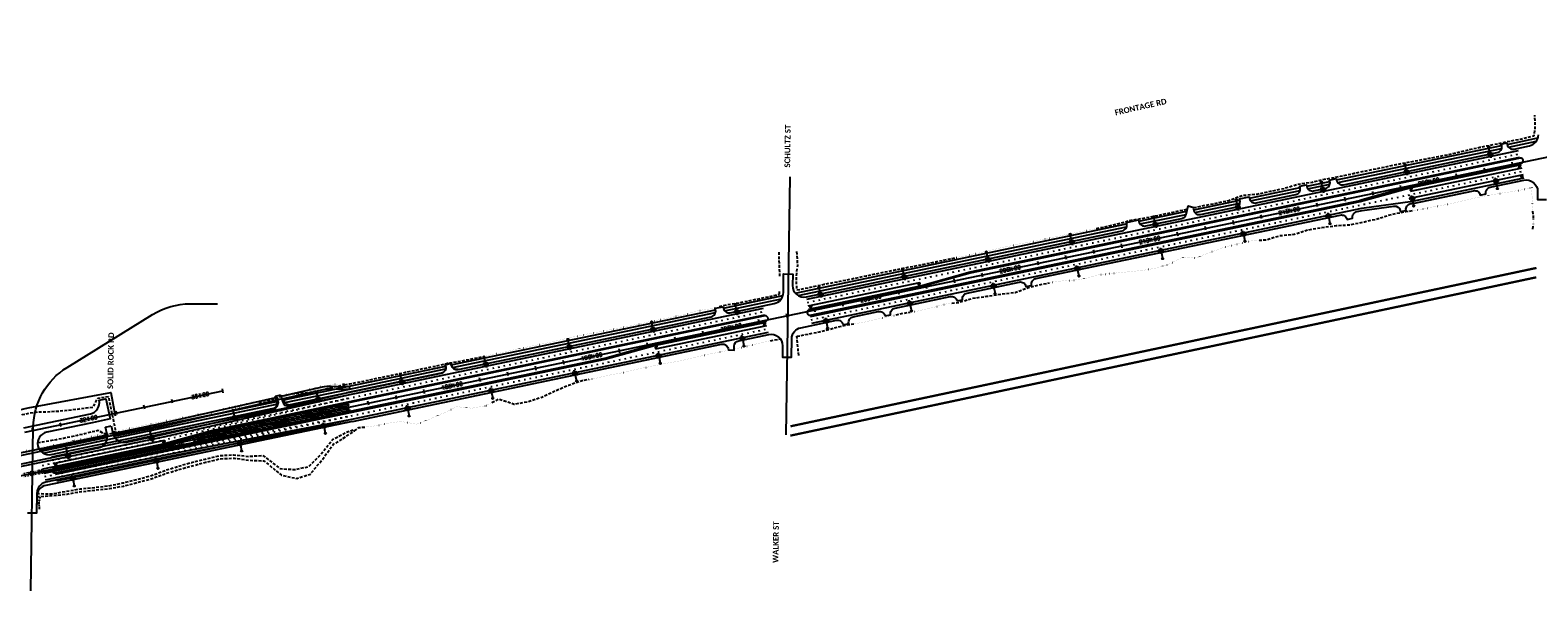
# Model space of a CAD drawing. Extents: x 114466 to 237039, y 16086 to 93345.
# Tile 27 of 81: x 153248 to 158536, y 79830 to 81797. Entities that reach past the tile are written whole.
import ezdxf
from ezdxf.enums import TextEntityAlignment as Align

# ---------------------------------------------------------------- set-up
doc = ezdxf.new("R2010")
doc.units = 0
doc.header["$LTSCALE"] = 50
doc.header["$MEASUREMENT"] = 0
for name, pattern in [('CUT', [0.3, 0.2, -0.1]), ('FILL', [0.1, 0, -0.1]), ('HIDDEN', [0.375, 0.25, -0.125]), ('HIDDEN_050%', [0.1875, 0.125, -0.0625]), ('SkipStripe', [0.4, 0.1, -0.3])]:
    doc.linetypes.add(name, pattern=pattern)
doc.layers.get('0').update_dxf_attribs({"color": 1})
for name, color, linetype in [('CUT-ISBEL', 4, 'HIDDEN_050%'), ('ety', 4, 'Continuous'), ('pleslc', 4, 'CUT'), ('pleslc-4lane', 4, 'CUT'), ('pleslc-5lane', 24, 'CUT'), ('pleslf', 7, 'FILL'), ('pleslf-4lane', 7, 'FILL'), ('pleslf-5lane', 27, 'FILL'), ('PLFMC', 7, 'Continuous'), ('PLFMC-4', 17, 'Continuous'), ('PLFMC-5', 7, 'Continuous'), ('PLFMK', 4, 'SkipStripe'), ('PLFMK-4', 34, 'SkipStripe'), ('PLFMK-5', 4, 'SkipStripe'), ('plpc-align', 3, 'Continuous'), ('PLPC-FRONT2', 6, 'Continuous'), ('PLPC-STERL_SHIFT2', 6, 'Continuous'), ('PLRP-F2', 7, 'Continuous'), ('PLYP', 5, 'Continuous'), ('PLYP-4', 24, 'Continuous'), ('PLYP-5', 5, 'Continuous'), ('PLYSP', 6, 'Continuous'), ('PLYSP-4', 96, 'Continuous'), ('PLYSP-5', 86, 'Continuous'), ('PSFLP', 2, 'Continuous'), ('PTPC-FRONT2', 15, 'Continuous'), ('PTPC-STERL_SHIFT2', 4, 'Continuous')]:
    doc.layers.add(name, color=color, linetype=linetype)
for name, color, linetype, true_color in [('PLYSP-FUT', 30, 'HIDDEN', 0xff7f00), ('PLYSP-MED', 3, 'Continuous', 0x00ff00), ('PLYSP-MED-4', 3, 'Continuous', 0x00ff00), ('psfm', 7, 'Continuous', 0xff2f00)]:
    doc.layers.add(name, color=color, linetype=linetype, true_color=true_color)
doc.styles.add('Calibri', font='calibrib.ttf')
doc.styles.add('L140', font='ROMANSM.shx', dxfattribs={"height": 14})

# ---------------------------------------------------------------- blocks, each defined once
blk = doc.blocks.new('sta_tic')
blk.add_line((0, -0.04165), (0, 0.04165))
blk = doc.blocks.new('lbl_tic')
blk.add_line((0, -0.04165), (0, 0.04165))
blk = doc.blocks.new('*U83')
h = blk.add_hatch(color=155)
edge = h.paths.add_edge_path()
edge.add_arc((0, 0), 0.5, 0, 360)
blk.add_line((-4.2, 0), (-0.2, 0))
blk.add_circle((0, 0), 0.5)
blk = doc.blocks.new('LUMINARIE')
h = blk.add_hatch(color=155)
edge = h.paths.add_edge_path()
edge.add_arc((0, 0.12), 0.125, -90, 270)
for p, q in [((-0.12, 0.12), (-0.23, 0.12)), ((0, 0.25), (0, 0.35)), ((0.12, 0.12), (0.23, 0.12))]:
    blk.add_line(p, q)
at = {"ltscale": 0.8}
for p, q in [((-0.09, 0.21), (-0.14, 0.27)), ((-0.09, 0.04), (-0.14, -0.02)), ((0.09, 0.21), (0.14, 0.27)), ((0.09, 0.04), (0.14, -0.02))]:
    blk.add_line(p, q, dxfattribs=at)
blk.add_circle((0, 0.12), 0.125)
blk = doc.blocks.new('light_pole')
at = {"layer": 'PSFLP', "xscale": 50, "yscale": 50, "zscale": 50}
blk.add_blockref('LUMINARIE', (0, 20.8), dxfattribs=at)
at = {"layer": 'PSFLP', "xscale": 5, "yscale": 5, "zscale": 4.999999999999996, "rotation": 270.000000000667}
blk.add_blockref('*U83', (0, 0), dxfattribs=at)
blk = doc.blocks.new('arrow_lt')
h = blk.add_hatch(color=256)
edge = h.paths.add_edge_path()
edge.add_arc((-0.2, -6), 2.25, 0, 90, ccw=False)
edge.add_line((2, -6), (2, -8))
edge.add_line((2, -8), (3, -8))
edge.add_line((3, -8), (3, -5.3))
edge.add_arc((-0.2, -5.3), 3.25, 0, 90)
edge.add_line((-0.2, -2.1), (-0.8, -2.1))
edge.add_line((-0.8, -2.1), (-0.2, 0))
edge.add_line((-0.2, 0), (-3, -2.7))
edge.add_line((-3, -2.7), (-0.5, -6))
edge.add_line((-0.5, -6), (-0.9, -3.8))
edge.add_line((-0.9, -3.8), (-0.2, -3.8))
at = {"flags": 128}
blk.add_lwpolyline([(-0.2, -3.8, -0.414214), (2, -6), (2, -8), (3, -8), (3, -5.3, 0.414214), (-0.2, -2.1), (-0.8, -2.1), (-0.2, 0), (-3, -2.7), (-0.5, -6), (-0.9, -3.8)], format="xyb", close=True, dxfattribs=at)

msp = doc.modelspace()

# ---------------------------------------------------------------- hatches: boundary and pattern name
at = {"layer": 'PLFMC-5'}
h = msp.add_hatch(dxfattribs=at)
h.set_pattern_fill('GORE_I', color=256, angle=120, style=0)
h.set_pattern_definition([(165, (-3e-10, -1e-10), (-2.19615724, -8.1961704), []), (165, (-1.061, 1.837), (-2.19615724, -8.1961704), [])])
h.paths.add_polyline_path([(154233.80571, 80431.2265), (154370.84694, 80459.85691), (154364.71185, 80489.22289), (154227.67062, 80460.59248), (153817.97844, 80367.84918), (153821.52578, 80350.86962)])

# ---------------------------------------------------------------- linework, layer by layer
at = {"layer": 'CUT-ISBEL', "flags": 128}
msp.add_lwpolyline([(153280.96572, 80116.92694), (153279.02317, 80141.96096), (153284.3134, 80163.08664)], dxfattribs=at)
at = {"layer": 'pleslc', "flags": 128}
for points in [[(157329.58841, 81174.60693), (157354.5932, 81179.91968), (157403.6817, 81189.44983), (157452.59636, 81199.81202), (157499.96499, 81217.57444), (157550.13939, 81221.90681), (157599.1011, 81232.04386), (157647.9994, 81242.48436), (157695.98563, 81257.2906), (157745.64673, 81264.07993), (157794.34258, 81275.4895), (157843.55377, 81284.43234), (157892.41322, 81295.05882), (157941.31153, 81305.49932), (157990.35504, 81315.24482), (158039.19813, 81325.94961), (158088.34388, 81335.20568), (158137.45896, 81344.60858), (158186.64562, 81353.66888), (158235.65027, 81363.60037), (158284.28067, 81375.32318), (158333.06855, 81386.29227), (158382.07524, 81396.21397), (158430.95514, 81406.74256), (158480.05182, 81416.23356), (158523.36234, 81426.29005), (158526.83917, 81449.3886), (158526.56459, 81474.39554), (158526.26002, 81499.40293)], [(156987.88044, 81101.49848), (157012.3705, 81106.52296), (157061.22177, 81117.18859), (157109.5536, 81130.34055), (157158.95703, 81138.36325), (157207.92896, 81148.45136), (157256.9152, 81158.47094), (157305.68467, 81169.52812), (157307.621, 81169.93953)], [(157558.39128, 81060.161), (157583.63084, 81061.59794), (157631.61298, 81076.42375), (157681.74648, 81080.9519), (157729.57933, 81096.49229), (157778.93163, 81104.75971), (157828.61114, 81111.46094), (157879.02481, 81114.64804), (157927.91085, 81125.14727), (157976.75598, 81135.84227), (158024.61542, 81151.25541), (158073.66301, 81160.98133), (158098.50992, 81164.29769)], [(158520.94239, 81136.94192), (158520.53513, 81149.44944), (158518.91301, 81161.97521)], [(158519.33448, 81099.46183), (158520.34206, 81111.94811)], [(155877.87636, 80933.56855), (155877.14217, 80946.08121), (155876.18372, 80971.09874), (155875.49525, 80996.11216), (155875.29671, 81021.11809)], [(155936.46959, 81020.18474), (155938.39792, 80995.15241), (155939.1364, 80970.13823), (155935.50538, 80945.19072), (155934.83401, 80920.19805), (155935.72247, 80895.18159), (155937.35939, 80885.70018)], [(155937.35939, 80885.70019), (155983.89457, 80894.98596), (156032.73357, 80905.71033), (156081.8282, 80915.21111), (156130.86762, 80924.97619), (156179.83954, 80935.0643), (156228.75421, 80945.42649), (156277.7425, 80955.43629), (156326.77987, 80965.21116), (156375.88677, 80974.65321), (156424.83211, 80984.86857), (156473.86334, 80994.67281), (156498.38407, 80999.55045)], [(155666.04433, 80827.17656), (155690.17753, 80833.90915), (155739.66685, 80841.52073), (155788.56924, 80851.94165), (155837.56367, 80861.92208), (155876.8493, 80870.83732)], [(155876.8493, 80870.83732), (155876.77361, 80883.57956)], [(156480.83811, 80839.04001), (156505.70241, 80842.27317), (156553.82565, 80856.42357), (156603.40086, 80863.62402), (156652.85541, 80871.402), (156702.78442, 80876.90901), (156750.1694, 80894.59312), (156798.86934, 80905.98312), (156823.33281, 80911.13485)], [(155937.53107, 80723.03934), (155967.51019, 80728.91556), (156016.52711, 80738.78832), (156065.01027, 80751.21591), (156113.59569, 80763.15408), (156138.35058, 80766.91092)], [(156285.05265, 80798.19816), (156309.35866, 80804.10361), (156334.14422, 80807.71363)], [(155844.3595, 80707.1458), (155868.85875, 80712.12623), (155879.80782, 80713.70982)], [(155943.79301, 80655.81711), (155937.53107, 80723.03934)], [(154351.42137, 80552.83859), (154369.00933, 80556.38108), (154369.01116, 80556.38145), (154418.04853, 80566.15632), (154466.93048, 80576.67512), (154515.95762, 80586.49894), (154564.84161, 80597.00795), (154613.79718, 80607.17437), (154662.78956, 80617.16459), (154711.50177, 80628.49586), (154760.87043, 80636.68496), (154809.91803, 80646.41089), (154834.36104, 80651.6605)], [(154867.89135, 80491.16564), (154890.85376, 80503.50225), (154945.7665, 80485.1543), (154994.96952, 80494.13629), (155042.73488, 80509.9997), (155089.26709, 80531.76568), (155136.15513, 80551.82843), (155183.80801, 80568.23022), (155208.52916, 80572.14858)], [(154385.05328, 80391.8574), (154401.06087, 80402.97358), (154426.14296, 80405.16423)]]:
    msp.add_lwpolyline(points, dxfattribs=at)
at = {"layer": 'pleslc-4lane', "flags": 128}
for points in [[(154051.20898, 80488.34201), (154075.67654, 80493.47416), (154123.24762, 80510.2675), (154171.87394, 80522.00989), (154222.23444, 80525.4515), (154271.15729, 80535.77453), (154319.99424, 80546.50869), (154351.42137, 80552.83859)], [(153176.75098, 80432.8664), (153195.95109, 80439.94645), (153219.7581, 80448.24034), (153244.18476, 80453.56827), (153268.91613, 80457.43768), (153294.3428, 80457.97895), (153319.6386, 80459.14669), (153344.89963, 80460.48085), (153369.9398, 80462.87217), (153394.95951, 80465.36139), (153419.75837, 80468.90777), (153444.61857, 80472.1605), (153469.52172, 80475.20767), (153485.1753, 80506.3044), (153521.83116, 80512.01979), (153523.46083, 80505.52919), (153546.36516, 80395.89621), (153546.43826, 80388.23221), (153537.27017, 80386.51008)], [(153271.00069, 80158.86506), (153276.82722, 80160.79629), (153327.17341, 80164.30642), (153377.12695, 80169.69596), (153426.43017, 80178.19831), (153476.32237, 80183.88152), (153526.37611, 80188.79142), (153575.56891, 80197.82235), (153624.03571, 80210.32826), (153672.50456, 80222.82438), (153719.92022, 80240.36165), (153767.87372, 80255.32451), (153816.21783, 80268.41774), (153864.63964, 80281.13899), (153913.11463, 80293.60574), (153963.7553, 80295.7063), (154016.34898, 80288.45869), (154067.90991, 80286.15436), (154129.51194, 80235.7877), (154182.98089, 80224.35055), (154230.83214, 80239.80284), (154271.51556, 80289.56438), (154311.22146, 80344.0049), (154356.45303, 80371.99647), (154385.05328, 80391.8574)], [(153516.62688, 80382.63245), (153507.70863, 80380.95725), (153486.85948, 80392.21941), (153462.44714, 80386.82297), (153438.18817, 80380.69237), (153413.78197, 80375.26656), (153389.34713, 80369.97779), (153364.86934, 80364.89459), (153340.30771, 80360.21271), (153315.66633, 80355.9126), (153290.92269, 80352.10192), (153274.03274, 80348.95932)], [(153512.4145, 80377.86717), (153536.74197, 80383.66984), (153561.31281, 80388.30767)], [(153279.30966, 80327.43733), (153292.55515, 80330.00884), (153341.65592, 80339.48026), (153366.07439, 80344.84734)]]:
    msp.add_lwpolyline(points, dxfattribs=at)
at = {"layer": 'pleslc-5lane', "flags": 128}
for points in [[(154343.62027, 80555.66888), (154350.78805, 80555.87003)], [(153271.19117, 80170.8539), (153274.64313, 80171.25058), (153325.89118, 80170.4439), (153375.07579, 80179.51399), (153424.42605, 80187.79119), (153474.49411, 80192.63258), (153524.32086, 80198.62903), (153573.35209, 80208.43326), (153621.95592, 80220.28333), (153670.24685, 80233.63106), (153717.60729, 80251.43263), (153765.58943, 80266.25844), (153813.69222, 80280.50673), (153862.3124, 80292.27849), (153910.84056, 80304.49073), (153961.31967, 80307.3646), (154013.54729, 80301.86916), (154063.93437, 80305.18351), (154124.68567, 80258.88894), (154176.4143, 80255.78193), (154225.3576, 80266.00708), (154267.45004, 80309.02424), (154307.89215, 80359.94084), (154353.72905, 80385.03496), (154384.07578, 80396.53628)]]:
    msp.add_lwpolyline(points, dxfattribs=at)
at = {"layer": 'pleslf', "flags": 128}
for points in [[(158098.50992, 81164.29769), (158123.35683, 81167.61404), (158172.3533, 81177.58469), (158221.51746, 81186.75266), (158270.38918, 81197.32041), (158319.0973, 81208.67125), (158368.09581, 81218.63211), (158417.48902, 81226.70375), (158466.90881, 81234.64814), (158515.64965, 81245.84236)], [(158515.38214, 81245.78093), (158515.86185, 81224.52807), (158516.04643, 81199.52248), (158517.29089, 81174.50097), (158518.91301, 81161.97521)], [(158520.34206, 81111.94811), (158521.34965, 81124.43439), (158520.94239, 81136.94192)], [(156498.38407, 80999.55045), (156522.9048, 81004.4281), (156571.79084, 81014.92733), (156620.6237, 81025.68106), (156669.3216, 81037.08085), (156718.27103, 81047.27663), (156767.49859, 81056.14116), (156816.46438, 81066.25863), (156865.38723, 81076.58166), (156914.30598, 81086.92427), (156963.39039, 81096.474), (156987.88044, 81101.49848)], [(156823.33281, 80911.13485), (156847.79628, 80916.28658), (156898.40014, 80918.56333), (156947.97126, 80925.78336), (156996.31945, 80938.85701), (157046.28936, 80944.16825), (157096.32879, 80949.14668), (157146.42139, 80953.8706), (157195.73484, 80962.324), (157243.84172, 80976.55271), (157289.98333, 81000.18832), (157341.42565, 80998.45172), (157388.37913, 81018.20124), (157435.72731, 81036.06154), (157484.45792, 81047.30471), (157533.15173, 81058.72407), (157558.39128, 81060.161)], [(154834.36104, 80651.6605), (154858.80406, 80656.91012), (154907.7085, 80667.32125), (154956.52705, 80678.14351), (155005.46831, 80688.37844), (155054.41774, 80698.57422), (155103.28333, 80709.17134), (155151.9894, 80720.53197), (155200.92247, 80730.80606), (155250.04369, 80740.1796), (155299.2058, 80749.35736), (155348.24931, 80759.10286), (155397.25804, 80769.01477), (155446.17271, 80779.37696), (155495.12623, 80789.55317), (155544.02454, 80799.99367), (155592.3441, 80813.20435), (155641.91113, 80820.44396), (155666.04433, 80827.17656)], [(156334.14422, 80807.71363), (156358.92978, 80811.32364), (156407.73197, 80822.22421), (156455.97382, 80835.80686), (156480.83811, 80839.04001)], [(156138.35058, 80766.91092), (156163.10546, 80770.66777), (156211.78086, 80782.17523), (156260.74665, 80792.2927), (156285.05265, 80798.19816)], [(155208.52916, 80572.14858), (155233.2503, 80576.06694), (155281.87253, 80587.8289), (155331.15325, 80596.43892), (155379.66709, 80608.71969), (155428.77195, 80618.17153), (155477.80727, 80627.95619), (155527.01438, 80636.9186), (155575.7818, 80647.98557), (155624.43471, 80659.60071), (155673.47003, 80669.38537), (155722.53194, 80679.04277), (155771.18484, 80690.65791), (155819.86024, 80702.16537), (155844.3595, 80707.1458)], [(154426.14296, 80405.16423), (154451.22505, 80407.35489), (154500.09677, 80417.92264), (154549.85603, 80424.24212), (154602.95074, 80414.59629), (154650.24983, 80432.69152), (154697.12151, 80452.83257), (154743.34901, 80476.05706), (154795.48869, 80470.98254), (154844.92893, 80478.82904), (154867.89135, 80491.16564)]]:
    msp.add_lwpolyline(points, dxfattribs=at)
at = {"layer": 'pleslf-4lane'}
msp.add_lwpolyline([(153561.31281, 80388.30767), (153585.88364, 80392.94549), (153634.69606, 80403.79711), (153683.64344, 80414.00268), (153732.60924, 80424.12016), (153781.59752, 80434.12995), (153830.56945, 80444.21806), (153879.58432, 80454.1006), (153928.5767, 80464.09082), (153977.72859, 80473.31753), (154026.74142, 80483.20986), (154051.20898, 80488.34201)], dxfattribs=at)
at = {"layer": 'pleslf-4lane', "flags": 128}
msp.add_lwpolyline([(153366.07439, 80344.84734), (153390.49287, 80350.21442), (153439.43617, 80360.43957), (153488.08703, 80372.0645), (153512.4145, 80377.86717)], dxfattribs=at)
at = {"layer": 'pleslf-5lane', "flags": 128}
for points in [[(154127.53973, 80515.39023), (154170.9775, 80523.63229), (154219.57737, 80535.36027), (154268.57718, 80546.82707), (154318.22938, 80554.9563), (154343.62027, 80555.66888)], [(153537.20259, 80386.83352), (153584.86522, 80397.82024), (153633.78806, 80408.14328), (153682.72727, 80418.388), (153731.70533, 80428.44674), (153780.68135, 80438.51527), (153829.66555, 80448.54465), (153878.68656, 80458.39783), (153927.67893, 80468.38805), (153976.41364, 80479.61164), (154025.16879, 80490.73734), (154073.59935, 80502.42001), (154108.45119, 80509.96366)], [(153274.16219, 80330.86466), (153291.63284, 80334.42353), (153340.64976, 80344.29628), (153389.51535, 80354.8934), (153438.40956, 80365.35348), (153487.02157, 80377.16439), (153516.58429, 80382.83632)], [(151545.00297, 80095.30633), (151569.88991, 80097.70268), (151619.64385, 80102.73456), (151669.34378, 80108.41419), (151718.99634, 80114.66185), (151768.67466, 80120.60058), (151818.40284, 80125.94138), (151867.6449, 80137.11195), (151917.28748, 80143.47919), (151966.46472, 80155.42707), (152015.06027, 80174.35073), (152064.6314, 80181.575), (152072.11205, 80183.20226), (152112.44696, 80201.05541), (152160.69415, 80212.76566), (152209.90746, 80214.05532), (152258.48275, 80221.70764), (152308.78076, 80213.95071), (152359.86303, 80201.05469), (152409.61425, 80200.56403), (152459.0332, 80203.2125), (152507.71022, 80211.54891), (152556.56565, 80218.52308), (152605.48013, 80225.11796), (152653.74821, 80235.869), (152701.88827, 80247.16276), (152749.89729, 80258.97807), (152798.98835, 80264.43063), (152848.26898, 80269.06969), (152898.12574, 80270.96376), (152948.52293, 80270.58513), (152997.89653, 80275.88224), (153043.88555, 80283.37971), (153046.79365, 80283.88511), (153095.95168, 80293.08245), (153144.95224, 80303.03351), (153193.83418, 80313.55232), (153274.16219, 80330.86466)]]:
    msp.add_lwpolyline(points, dxfattribs=at)
at = {"layer": 'PLFMC'}
for p, q in [((156544.81529, 80948.77263), (158473.27643, 81351.66334)), ((158087.04713, 81244.41165), (158478.59351, 81326.21283)), ((158089.50116, 81232.66526), (158481.04754, 81314.46644)), ((157913.30529, 81195.85472), (158087.04713, 81244.41165)), ((155984.84415, 80792.96401), (157913.30529, 81195.85472)), ((157918.73789, 81172.45342), (158097.12401, 81197.48056)), ((156371.07345, 80900.21571), (156544.81529, 80948.77263)), ((155977.07304, 80830.16092), (156368.61942, 80911.9621)), ((155979.52708, 80818.41453), (156371.07345, 80900.21571)), ((155264.66521, 80642.50549), (155438.40704, 80691.06242))]:
    msp.add_line(p, q, dxfattribs=at)
at = {"layer": 'PLFMC', "flags": 128}
for points in [[(155972.16497, 80853.6537), (158468.36836, 81375.15613)], [(158094.40924, 81209.17247), (158485.95561, 81290.97365)], [(158097.12401, 81197.48056), (158488.40965, 81279.22726)], [(155989.75222, 80769.47123), (157918.73427, 81172.47077)], [(154358.98577, 80516.63114), (155819.72827, 80821.80689)], [(154363.89384, 80493.13836), (155824.63634, 80798.31411)], [(155438.40704, 80691.06242), (155829.95342, 80772.8636)], [(155440.86108, 80679.31602), (155832.40746, 80761.11721)], [(154376.57302, 80432.44867), (155837.31553, 80737.62442)], [(154371.66495, 80455.94145), (155264.66521, 80642.50549)]]:
    msp.add_lwpolyline(points, dxfattribs=at)
at = {"layer": 'PLFMC-4'}
msp.add_line((153896.46685, 80395.48433), (153722.72502, 80346.92741), dxfattribs=at)
at = {"layer": 'PLFMC-4', "flags": 128}
for points in [[(153323.81653, 80300.3654), (154358.98577, 80516.63114)], [(153896.46685, 80395.48433), (154363.89384, 80493.13836)], [(153336.49572, 80239.67571), (154371.66495, 80455.94145)], [(153341.40379, 80216.18293), (154376.57302, 80432.44867)], [(153328.7246, 80276.87262), (153720.27098, 80358.6738)], [(153331.17864, 80265.12623), (153722.72502, 80346.92741)]]:
    msp.add_lwpolyline(points, dxfattribs=at)
at = {"layer": 'PLFMC-5'}
for p, q in [((153715.18378, 80370.89166), (154358.98577, 80516.63114)), ((153817.61052, 80369.47449), (154363.89384, 80493.13836)), ((154227.67062, 80460.59248), (153817.97844, 80367.84918)), ((154227.67062, 80460.59248), (154364.71185, 80489.22289)), ((154233.80571, 80431.2265), (154370.84694, 80459.85691)), ((153054.44223, 80232.8507), (153715.18378, 80370.89166)), ((153293.21939, 80258.21744), (153720.09185, 80347.39888)), ((153295.67343, 80246.47105), (153722.54588, 80335.65249)), ((153722.54588, 80335.65249), (153817.97844, 80367.84918)), ((153296.49144, 80242.55558), (153723.36389, 80331.73703)), ((153301.39951, 80219.0628), (153728.27197, 80308.24424)), ((153295.67343, 80246.47105), (153296.49144, 80242.55558))]:
    msp.add_line(p, q, dxfattribs=at)
for points in [[(153723.36389, 80331.73703), (154371.66495, 80455.94145)], [(153723.36389, 80331.73703), (154233.80571, 80431.2265)], [(153728.27197, 80308.24424), (154376.57302, 80432.44867)]]:
    msp.add_lwpolyline(points, dxfattribs=at)
at = {"layer": 'PLFMK'}
for points in [[(155974.619, 80841.90731), (158470.8224, 81363.40973)], [(155987.29819, 80781.21762), (158483.50158, 81302.72005)], [(154361.4398, 80504.88475), (155822.18231, 80810.0605)], [(154374.11899, 80444.19506), (155834.86149, 80749.37081)]]:
    msp.add_lwpolyline(points, dxfattribs=at)
at = {"layer": 'PLFMK-4'}
for points in [[(153326.27057, 80288.61901), (154361.4398, 80504.88475)], [(153338.94975, 80227.92932), (154374.11899, 80444.19506)]]:
    msp.add_lwpolyline(points, dxfattribs=at)
at = {"layer": 'PLFMK-5'}
for p, q in [((154361.4398, 80504.88475), (153717.63781, 80359.14527)), ((153725.81793, 80319.99064), (154374.11899, 80444.19506)), ((153290.76536, 80269.96383), (153717.63781, 80359.14527)), ((153298.94548, 80230.80919), (153725.81793, 80319.99064))]:
    msp.add_line(p, q, dxfattribs=at)
at = {"layer": 'plpc-align'}
msp.add_line((155912.16324, 81282.14709), (155898.36714, 80377.94128), dxfattribs=at)
msp.add_lwpolyline([(153249.77331, 79829.97625), (153258.91231, 80405.1925, -0.2555498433), (153377.33005, 80613.81079), (153677.62108, 80799.63109, -0.1394253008), (153809.17178, 80837.04132), (153905.21066, 80837.04132)], format="xyb", dxfattribs=at)
at = {"layer": 'PLPC-FRONT2'}
msp.add_line((153229.31568, 80386.86785), (153923.78915, 80531.95602), dxfattribs=at)
at = {"layer": 'PLPC-STERL_SHIFT2'}
msp.add_line((153060.98633, 80201.52699), (160699.10804, 81797.26995), dxfattribs=at)
at = {"layer": 'PLRP-F2'}
msp.add_lwpolyline([(153191.22297, 80373.60474), (153171.29535, 80455.20676), (153240.78068, 80472.17543), (153531.10098, 80526.48418), (153546.54651, 80443.91642)], dxfattribs=at)
at = {"layer": 'PLYP', "flags": 128}
for points in [[(157830.42866, 81271.505), (158409.34902, 81392.45203)], [(158428.92634, 81396.54209), (158536.91351, 81419.10258)], [(158433.06558, 81387.19095), (158531.47072, 81407.74958)], [(157834.5679, 81262.15386), (158409.29984, 81382.22585)], [(157524.63157, 81207.61841), (157702.53104, 81244.78486)], [(157528.77081, 81198.26727), (157702.48185, 81234.55868)], [(157726.02382, 81249.69293), (157806.93588, 81266.59693)], [(157730.16307, 81240.34179), (157806.88669, 81256.37075)], [(157329.27179, 81166.80419), (157491.35013, 81200.66531)], [(157333.38654, 81157.44794), (157491.30094, 81190.43913)], [(157137.10318, 81126.65667), (157305.44311, 81161.82595)], [(157141.24243, 81117.30553), (157302.53798, 81151.00311)], [(155931.77886, 80874.84243), (157094.03308, 81117.65854)], [(155941.3117, 80866.61811), (157093.9839, 81107.43236)], [(155679.4537, 80822.1271), (155888.31868, 80865.7628)], [(154725.01696, 80622.72785), (155652.04545, 80816.40101)], [(155683.59294, 80812.77596), (155882.87589, 80854.4098)], [(154729.23929, 80613.39407), (155651.99627, 80806.17484)], [(154366.58655, 80547.8452), (154705.41001, 80618.6316)], [(154366.58655, 80547.8452), (154705.41001, 80618.6316)], [(154368.63158, 80538.05654), (154705.38531, 80608.41054)], [(154368.63158, 80538.05654), (154705.38531, 80608.41054)]]:
    msp.add_lwpolyline(points, dxfattribs=at)
at = {"layer": 'PLYP-4', "flags": 128}
for points in [[(154137.43741, 80499.97176), (154366.58655, 80547.8452)], [(153549.78801, 80377.20109), (154117.86009, 80495.88171)], [(154141.57665, 80490.62062), (154368.63158, 80538.05654)], [(153559.32086, 80368.97677), (154117.8109, 80485.65553)], [(153283.43042, 80321.55413), (153508.23475, 80368.51985)], [(153292.96326, 80313.32981), (153502.79197, 80357.16685)]]:
    msp.add_lwpolyline(points, dxfattribs=at)
at = {"layer": 'PLYP-4'}
msp.add_lwpolyline([(153559.32086, 80368.97677), (154117.8109, 80485.65553, 0.1172238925), (154118.06459, 80494.90284), (154117.86009, 80495.88171), (153549.78801, 80377.20109)], format="xyb", dxfattribs=at)
for points in [[(153549.78801, 80377.20109), (153283.43042, 80321.55413)], [(153292.96326, 80313.32981), (153559.32086, 80368.97677)]]:
    msp.add_lwpolyline(points, dxfattribs=at)
at = {"layer": 'PLYP-5'}
for p, q in [((153044.83059, 80278.8574), (153517.65722, 80377.63951)), ((153518.20485, 80367.53802), (153046.87562, 80269.06874))]:
    msp.add_line(p, q, dxfattribs=at)
msp.add_lwpolyline([(154128.78877, 80512.67578), (154273.38328, 80545.39871, -0.069728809), (154303.80941, 80547.94181), (154340.55481, 80545.88768, 0.0655434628), (154366.58655, 80547.8452), (154368.63158, 80538.05654, -0.0655434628), (154339.99666, 80535.90327), (154303.25126, 80537.95739, 0.069728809), (154275.59114, 80535.64549), (154130.99656, 80502.9229)], format="xyb", dxfattribs=at)
for points in [[(153538.23788, 80381.93919), (153705.57214, 80416.89836), (154109.28206, 80508.26125)], [(153541.78031, 80372.46336), (153707.61717, 80407.1097), (154111.48984, 80498.50842)]]:
    msp.add_lwpolyline(points, dxfattribs=at)
at = {"layer": 'PLYSP'}
for points in [[(154748.97193, 80606.27908, -0.3982588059), (154725.55785, 80620.7006), (154723.42077, 80628.71041), (154704.09675, 80623.5546), (154705.3857, 80618.7236, -0.4303503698), (154690.15174, 80593.99047), (154357.34975, 80524.46207), (154690.15174, 80593.99047, 0.4303503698), (154705.3857, 80618.7236), (154704.09675, 80623.5546), (154723.42077, 80628.71041), (154725.55785, 80620.7006, 0.3982588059), (154748.97193, 80606.27908), (155636.7627, 80791.75477, 0.4142135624), (155652.24996, 80815.42215), (155651.02294, 80821.29534), (155678.43118, 80827.02143), (155679.6582, 80821.14823, 0.4142135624), (155703.32558, 80805.66097), (155858.15771, 80838.00823, 0.3508097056), (155889.97294, 80876.55263), (155890.96744, 80941.73304), (155922.96372, 80941.24485), (155922.35348, 80901.2495, 0.4805934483), (155970.52895, 80861.48463), (157078.75033, 81093.01229, 0.4142135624), (157094.23759, 81116.67967), (157093.01057, 81122.55287), (157136.08067, 81131.551), (157137.30769, 81125.6778, 0.4142135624), (157160.97507, 81110.19054), (157287.30439, 81136.58304, 0.2828496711), (157302.53055, 81150.9754), (157310.39669, 81180.28019), (157329.71291, 81175.09523, 0.5590291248), (157353.11918, 81150.33295), (157476.06737, 81176.01907, 0.4142135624), (157491.55463, 81199.68645), (157490.32761, 81205.55964), (157523.60905, 81212.51274), (157524.83607, 81206.63955, 0.4142135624), (157548.50345, 81191.15229), (157687.24828, 81220.13861, 0.4142135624), (157702.73554, 81243.80599), (157701.50852, 81249.67919), (157725.00131, 81254.58726), (157726.22832, 81248.71406, 0.4142135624), (157749.8957, 81233.2268), (157791.65312, 81241.95069, 0.4142135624), (157807.14038, 81265.61807), (157805.91336, 81271.49126), (157829.40614, 81276.39933), (157830.63316, 81270.52614, 0.4142135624), (157854.30054, 81255.03888), (158394.06626, 81367.80579, 0.4142135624), (158409.55352, 81391.47316), (158408.32651, 81397.34636), (158427.90383, 81401.43642), (158429.13084, 81395.56322, 0.4142135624), (158452.79822, 81380.07596), (158506.75254, 81391.348, 0.3508776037), (158538.56792, 81429.90208)], [(154378.20905, 80424.61774), (155673.22816, 80695.17086, -0.4815236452), (155697.31488, 80675.228), (155717.31154, 80674.86246), (155717.56165, 80688.54433, -0.3499615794), (155733.46825, 80707.75611), (155838.95155, 80729.7935, -0.4805934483), (155887.12701, 80690.02862), (155886.51678, 80650.03328), (155918.51305, 80649.54509), (155919.50756, 80714.72549, -0.3508097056), (155951.32278, 80753.2699), (156076.10053, 80779.33824, -0.4142135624), (156099.7679, 80763.85098), (156119.34522, 80767.94104, -0.4142135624), (156134.83248, 80791.60842), (156222.87109, 80810.00129, -0.4142135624), (156246.53846, 80794.51403), (156266.11578, 80798.60409, -0.4142135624), (156281.60304, 80822.27147), (156475.35107, 80862.74896, -0.4142135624), (156499.01845, 80847.2617), (156518.59577, 80851.35176, -0.4142135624), (156534.08303, 80875.01914), (156717.09578, 80913.25384, -0.4142135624), (156740.76315, 80897.76658), (156760.34047, 80901.85664, -0.4142135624), (156775.82773, 80925.52402), (157843.54298, 81148.58921, -0.4142135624), (157867.21035, 81133.10195), (157886.78767, 81137.19201, -0.4142135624), (157902.27493, 81160.85939), (157919.84939, 81164.53101), (158031.3069, 81180.16823, -0.3948479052), (158053.66295, 81164.45226), (158054.48096, 81160.5368), (158074.05828, 81164.62686, -0.4338480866), (158090.85687, 81188.52294), (158098.49929, 81189.59515), (158310.97575, 81233.98536, -0.4142135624), (158334.64313, 81218.4981), (158354.22045, 81222.58816, -0.4142135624), (158369.70771, 81246.25554), (158487.40698, 81270.84506, -0.4805190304), (158535.58259, 81231.08986), (158535.16668, 81203.39203), (158567.16308, 81202.91158)]]:
    msp.add_lwpolyline(points, format="xyb", dxfattribs=at)
at = {"layer": 'PLYSP-4'}
for points in [[(153226.04364, 80402.5297), (153459.20487, 80451.24134, 0.4142135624), (153490.17939, 80498.57609), (153513.67217, 80503.48416), (153528.39639, 80433.00581), (153465.74896, 80419.91763), (153305.82027, 80386.5056, 1), (153322.18051, 80308.19633), (153478.07379, 80340.76528), (153588.5381, 80363.84329), (154102.57733, 80471.23546, 0.4142135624), (154118.06459, 80494.90284), (154116.83757, 80500.77603), (154136.41489, 80504.86609), (154137.64191, 80498.9929, 0.4142135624), (154161.30929, 80483.50564), (154357.34975, 80524.46207)], [(154378.20905, 80424.61774), (153302.8564, 80199.95696, 0.3506328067), (153271.04157, 80161.43775), (153270.09895, 80102.10906), (153238.10299, 80102.61741)]]:
    msp.add_lwpolyline(points, format="xyb", dxfattribs=at)
at = {"layer": 'PLYSP-5'}
for p, q in [((154108.17813, 80513.13786), (154127.68484, 80517.55239)), ((154113.47017, 80489.76033), (154108.17813, 80513.13786)), ((154127.68484, 80517.55239), (154132.97661, 80494.17606)), ((154156.89879, 80479.08536), (154357.34975, 80524.46207)), ((153713.54775, 80378.72259), (154098.37946, 80465.83815)), ((153512.04865, 80404.54641), (153532.60484, 80408.84097)), ((153517.46496, 80378.62093), (153512.04865, 80404.54641)), ((153532.60484, 80408.84097), (153538.02114, 80382.91549)), ((153585.3559, 80351.94097), (153713.54775, 80378.72259)), ((153052.80621, 80240.68163), (153486.49044, 80331.28618))]:
    msp.add_line(p, q, dxfattribs=at)
msp.add_lwpolyline([(154378.20905, 80424.61774), (153729.90799, 80300.41332), (153303.03553, 80211.23187, 0.3506328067), (153271.2207, 80172.71267), (153270.09895, 80102.10906), (153238.10299, 80102.61741)], format="xyb", dxfattribs=at)
for centre, radius, start, end in [((154152.48306, 80498.5918), 20, 192.75524519, 282.75524519), ((154093.96373, 80485.34459), 20, 282.75524519, 12.75524519), ((153478.31032, 80370.44081), 40, 281.80040394, 11.80040394), ((153577.17578, 80391.09561), 40, 191.80040394, 281.80040394)]:
    msp.add_arc(centre, radius, start, end, dxfattribs=at)
at = {"layer": 'PLYSP-FUT', "const_width": 8, "flags": 128}
for points in [[(155914.31653, 80374.50182), (158531.06326, 80930.11844)], [(155914.81728, 80407.32154), (158531.55605, 80962.93647)]]:
    msp.add_lwpolyline(points, dxfattribs=at)
at = {"layer": 'PLYSP-MED'}
for p, q in [((158086.22912, 81248.32711), (157912.48728, 81199.77019)), ((155263.8472, 80646.42096), (155437.58903, 80694.97788))]:
    msp.add_line(p, q, dxfattribs=at)
for points in [[(158474.09444, 81347.74788), (158474.09444, 81347.74788), (156545.6333, 80944.85717), (156371.89147, 80896.30024), (155980.34509, 80814.49906)], [(158477.7755, 81330.12829), (158086.22912, 81248.32711)], [(155984.02614, 80796.87948), (155984.02614, 80796.87948), (157912.48728, 81199.77019)], [(155825.45436, 80794.39865), (154364.71185, 80489.22289)], [(154370.84694, 80459.85691), (155263.8472, 80646.42096), (155437.58903, 80694.97788), (155829.13541, 80776.77906)]]:
    msp.add_lwpolyline(points, dxfattribs=at)
for centre, start, end in [((158475.93497, 81338.93809), 281.80040394, 101.80040394), ((155982.18561, 80805.68927), 101.80040394, 281.80040394), ((155827.29488, 80785.58885), 281.80040394, 101.80040394)]:
    msp.add_arc(centre, 9, start, end, dxfattribs=at)
at = {"layer": 'PLYSP-MED-4'}
msp.add_lwpolyline([(154364.71185, 80489.22289), (153897.28486, 80391.56887), (153723.54303, 80343.01194), (153331.99665, 80261.21076, 1), (153335.6777, 80243.59118), (154370.84694, 80459.85691)], format="xyb", dxfattribs=at)
at = {"layer": 'PTPC-FRONT2', "color": 155}
for points in [[(153813.91092, 80500.4191), (153810.47527, 80516.86404), (153877.99401, 80513.80722), (153874.55836, 80530.25217)], [(153422.36454, 80418.61791), (153418.92889, 80435.06286), (153486.44763, 80432.00604), (153483.01198, 80448.45099)]]:
    msp.add_solid(points, dxfattribs=at)
at = {"layer": 'PTPC-STERL_SHIFT2', "color": 155}
for points in [[(158117.12717, 81249.26569), (158113.69152, 81265.71064), (158194.26181, 81265.38052), (158190.82616, 81281.82547)], [(157627.6942, 81147.01421), (157624.25855, 81163.45916), (157704.82883, 81163.12905), (157701.39318, 81179.57399)], [(157138.26122, 81044.76274), (157134.82557, 81061.20769), (157215.39586, 81060.87757), (157211.96021, 81077.32252)], [(156648.82825, 80942.51126), (156645.3926, 80958.95621), (156725.96289, 80958.62609), (156722.52724, 80975.07104)], [(156159.39528, 80840.25978), (156155.95963, 80856.70473), (156236.52991, 80856.37462), (156233.09426, 80872.81956)], [(155671.26746, 80738.28098), (155667.83181, 80754.72593), (155745.79179, 80753.85047), (155742.35614, 80770.29542)], [(155181.83448, 80636.0295), (155178.39884, 80652.47445), (155256.35881, 80651.59899), (155252.92316, 80668.04394)], [(154692.40151, 80533.77803), (154688.96586, 80550.22297), (154766.92584, 80549.34752), (154763.49019, 80565.79247)], [(154202.96854, 80431.52655), (154199.53289, 80447.9715), (154277.49287, 80447.09604), (154274.05722, 80463.54099)], [(153713.53556, 80329.27507), (153710.09991, 80345.72002), (153788.05989, 80344.84456), (153784.62424, 80361.28951)], [(153224.10259, 80227.0236), (153220.66694, 80243.46854), (153298.62692, 80242.59309), (153295.19127, 80259.03804)]]:
    msp.add_solid(points, dxfattribs=at)

# ---------------------------------------------------------------- block references
at = {"layer": 'PSFLP'}
for p, rotation in [((158364.23741, 81387.11375), 191.8004039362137), ((158070.57763, 81325.76287), 191.8004039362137), ((157776.91784, 81264.41198), 191.8004039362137), ((158394.70835, 81241.26273), 11.80040393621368), ((157478.36373, 81202.03858), 191.8004039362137), ((158101.04857, 81179.91184), 11.80040393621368), ((157189.59827, 81141.71021), 191.8004039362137), ((157807.38878, 81118.56095), 11.80040393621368), ((156895.93849, 81080.35932), 191.8004039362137), ((157508.83467, 81056.18755), 11.80040393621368), ((156602.27871, 81019.00844), 191.8004039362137), ((157220.06921, 80995.85918), 11.80040393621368), ((156926.40943, 80934.5083), 11.80040393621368), ((156308.61892, 80957.65755), 191.8004039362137), ((156014.95914, 80896.30667), 191.8004039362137), ((156632.74965, 80873.15741), 11.80040393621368), ((155721.29935, 80834.95578), 191.8004039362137), ((156339.08986, 80811.80652), 11.80040393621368), ((155427.63957, 80773.60489), 191.8004039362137), ((156045.43008, 80750.45564), 11.80040393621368), ((155133.97979, 80712.25401), 191.8004039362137), ((155751.77029, 80689.10475), 11.80040393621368), ((154840.32, 80650.90312), 191.8004039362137), ((155458.11051, 80627.75387), 11.80040393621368), ((155164.45073, 80566.40298), 11.80040393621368), ((154546.66022, 80589.55224), 191.8004039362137), ((154870.79094, 80505.0521), 11.80040393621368), ((154253.00043, 80528.20135), 191.8004039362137), ((153960.0102, 80463.64563), 191.8004039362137), ((154577.13116, 80443.70121), 11.80040393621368), ((153668.74841, 80390.81659), 191.8004039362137), ((154283.47137, 80382.35032), 11.80040393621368), ((153375.08863, 80329.4657), 191.8004039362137), ((153989.81159, 80320.99944), 11.80040393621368), ((153696.15181, 80259.64855), 11.80040393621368), ((153402.49202, 80198.29767), 11.80040393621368)]:
    msp.add_blockref('light_pole', p, dxfattribs=dict(at, rotation=rotation))
at = {"layer": 'psfm'}
for p, rotation in [((158475.90813, 81319.50709), 281.8004039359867), ((158096.13468, 81240.19589), 281.8004039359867), ((156362.16339, 80904.46863), 101.8004039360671), ((155982.34635, 80825.14824), 101.8004039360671), ((155827.26804, 80766.15786), 281.8004039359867), ((155447.49459, 80686.84666), 281.8004039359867), ((153713.68106, 80351.15235), 101.8004039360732), ((153333.86402, 80271.83196), 101.800403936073)]:
    msp.add_blockref('arrow_lt', p, dxfattribs=dict(at, rotation=rotation))
at = {"layer": 'psfm', "xscale": -1, "rotation": 281.8004039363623}
for p in [(158483.26416, 81284.29699), (158103.50288, 81204.92753)]:
    msp.add_blockref('arrow_lt', p, dxfattribs=at)
at = {"layer": 'PTPC-FRONT2', "xscale": 168.0672268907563, "yscale": 168.0672268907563, "zscale": 168.0672268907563, "rotation": 11.80040393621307}
for name, p in [('sta_tic', (153746.34804, 80494.88534)), ('lbl_tic', (153844.23464, 80515.33563)), ('lbl_tic', (153923.78915, 80531.95602)), ('lbl_tic', (153452.68826, 80433.53445)), ('sta_tic', (153550.57485, 80453.98475)), ('sta_tic', (153648.46145, 80474.43504)), ('sta_tic', (153256.91507, 80392.63386)), ('sta_tic', (153354.80166, 80413.08416))]:
    msp.add_blockref(name, p, dxfattribs=at)
at = {"layer": 'PTPC-STERL_SHIFT2', "xscale": 168.0672268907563, "yscale": 168.0672268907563, "zscale": 168.0672268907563, "rotation": 11.80040393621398}
for name, p in [('sta_tic', (158251.86326, 81285.99588)), ('sta_tic', (158349.74985, 81306.44617)), ('sta_tic', (158447.63645, 81326.89647)), ('sta_tic', (158056.09007, 81245.09529)), ('lbl_tic', (158153.97666, 81265.54558)), ('sta_tic', (157762.43029, 81183.7444)), ('sta_tic', (157860.31688, 81204.19469)), ('sta_tic', (157958.20348, 81224.64499)), ('sta_tic', (157468.7705, 81122.39351)), ('sta_tic', (157566.6571, 81142.84381)), ('lbl_tic', (157664.54369, 81163.2941)), ('sta_tic', (157272.99731, 81081.49292)), ('sta_tic', (157370.88391, 81101.94322)), ('sta_tic', (156979.33753, 81020.14204)), ('sta_tic', (157077.22412, 81040.59233)), ('lbl_tic', (157175.11072, 81061.04263)), ('sta_tic', (156783.56434, 80979.24145)), ('sta_tic', (156881.45093, 80999.69174)), ('sta_tic', (156489.90455, 80917.89056)), ('sta_tic', (156587.79115, 80938.34086)), ('lbl_tic', (156685.67774, 80958.79115)), ('lbl_tic', (156196.24477, 80856.53967)), ('sta_tic', (156294.13137, 80876.98997)), ('sta_tic', (156392.01796, 80897.44027)), ('sta_tic', (156000.47158, 80815.63908)), ('sta_tic', (156098.35818, 80836.08938)), ('lbl_tic', (155706.8118, 80754.2882)), ('sta_tic', (155804.69839, 80774.73849)), ('sta_tic', (155902.58499, 80795.18879)), ('sta_tic', (155511.03861, 80713.38761)), ('sta_tic', (155608.9252, 80733.8379)), ('lbl_tic', (155217.37882, 80652.03672)), ('sta_tic', (155315.26542, 80672.48702)), ('sta_tic', (155413.15201, 80692.93731)), ('sta_tic', (154923.71904, 80590.68584)), ('sta_tic', (155021.60563, 80611.13613)), ('sta_tic', (155119.49223, 80631.58643)), ('lbl_tic', (154727.94585, 80549.78525)), ('sta_tic', (154825.83244, 80570.23554)), ('sta_tic', (154434.28607, 80488.43436)), ('sta_tic', (154532.17266, 80508.88465)), ('sta_tic', (154630.05926, 80529.33495)), ('lbl_tic', (154238.51288, 80447.53377)), ('sta_tic', (154336.39947, 80467.98406)), ('sta_tic', (153944.85309, 80386.18288)), ('sta_tic', (154042.73969, 80406.63318)), ('sta_tic', (154140.62628, 80427.08347)), ('lbl_tic', (153749.0799, 80345.28229)), ('sta_tic', (153846.9665, 80365.73259)), ('sta_tic', (153455.42012, 80283.93141)), ('sta_tic', (153553.30671, 80304.3817)), ('sta_tic', (153651.19331, 80324.832)), ('lbl_tic', (153259.64693, 80243.03082)), ('sta_tic', (153357.53352, 80263.48111))]:
    msp.add_blockref(name, p, dxfattribs=at)

# ---------------------------------------------------------------- texts
at = {"layer": 'ety', "style": 'Calibri'}
for s, rotation, p in [('FRONTAGE RD', 12.8177405, (157143.23349, 81528.07175)), ('SCHULTZ ST', 89.19845307, (155904.59112, 81390.27439)), ('SOLID ROCK RD', 88.99651058, (153530.51214, 80637.41181)), ('SOLID ROCK RD', 88.99651058, (153530.51214, 80637.41181)), ('WALKER ST', 89.15262163, (155863.34638, 80000.99754))]:
    msp.add_text(s, height=20, rotation=rotation, dxfattribs=at).set_placement(p, align=Align.MIDDLE)
at = {"layer": 'PTPC-FRONT2', "style": 'L140'}
for s, p in [('36+00', (153844.23464, 80515.33563)), ('32+00', (153452.68826, 80433.53445))]:
    msp.add_text(s, height=14, rotation=11.80040394, dxfattribs=at).set_placement(p, align=Align.MIDDLE_CENTER)
at = {"layer": 'PTPC-STERL_SHIFT2', "style": 'L140'}
for s, p in [('220+00', (158153.97666, 81265.54558)), ('215+00', (157664.54369, 81163.2941)), ('210+00', (157175.11072, 81061.04263)), ('205+00', (156685.67774, 80958.79115)), ('200+00', (156196.24477, 80856.53967)), ('195+00', (155706.8118, 80754.2882)), ('190+00', (155217.37882, 80652.03672)), ('185+00', (154727.94585, 80549.78525)), ('180+00', (154238.51288, 80447.53377)), ('175+00', (153749.0799, 80345.28229)), ('170+00', (153259.64693, 80243.03082))]:
    msp.add_text(s, height=14, rotation=11.80040394, dxfattribs=at).set_placement(p, align=Align.MIDDLE_CENTER)

doc.saveas('drawing.dxf')
